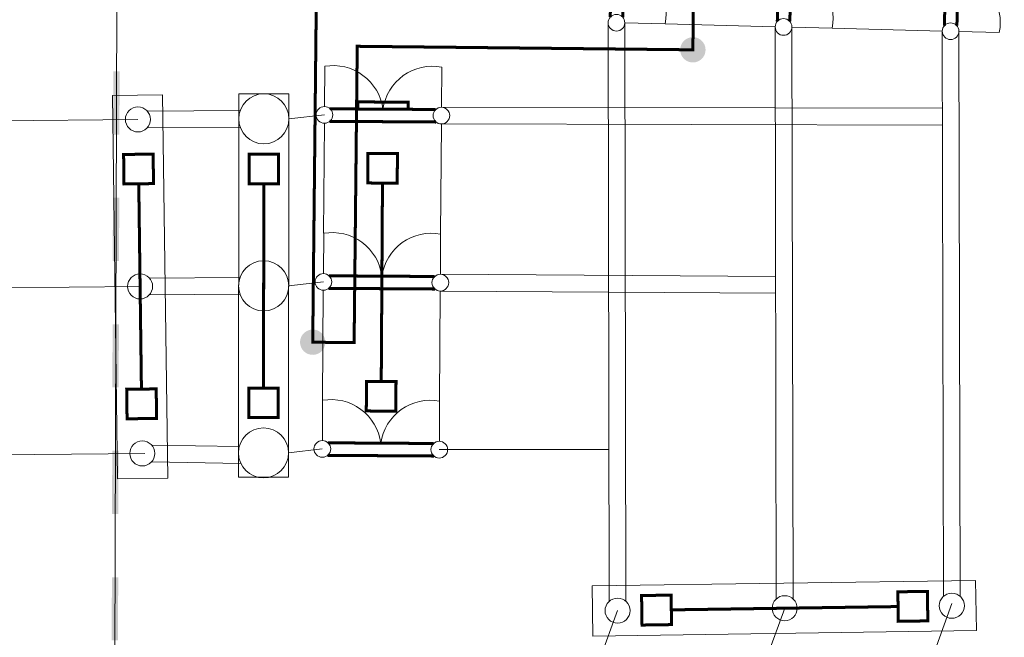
# Model space of a CAD drawing. Header units: millimetres. Extents: x 0 to 594, y 0 to 420.
# Tile 11 of 21: x 231 to 290, y 183 to 220. Entities that reach past the tile are written whole.
import ezdxf

# ---------------------------------------------------------------- set-up
doc = ezdxf.new("R2010")
doc.units = ezdxf.units.MM
doc.linetypes.add('K5LT32768', pattern=[0])
doc.linetypes.add('K5LT_THIN', pattern=[0])
for name, color, linetype in [('лотки', 7, 'Continuous'), ('Системный слой', 7, 'Continuous'), ('съемка', 7, 'Continuous')]:
    doc.layers.add(name, color=color, linetype=linetype)
doc.layers.add('ошиновка', color=7, linetype='Continuous', true_color=0xffd700)

# ---------------------------------------------------------------- blocks, each defined once
blk = doc.blocks.new('U0')
at = {"layer": 'Системный слой', "linetype": 'K5LT_THIN', "lineweight": 18}
for p, q in [((265.012, 186.336), (287.965, 186.671)), ((265.056, 183.336), (265.012, 186.336)), ((287.965, 186.671), (288.008, 183.671)), ((288.008, 183.671), (265.056, 183.336))]:
    blk.add_line(p, q, dxfattribs=at)
blk = doc.blocks.new('U2')
at = {"layer": 'Системный слой', "linetype": 'K5LT_THIN', "lineweight": 18}
for p, q in [((243.848, 192.856), (243.877, 215.811)), ((243.877, 215.811), (246.877, 215.807)), ((246.877, 215.807), (246.848, 192.852)), ((246.848, 192.852), (243.848, 192.856))]:
    blk.add_line(p, q, dxfattribs=at)
blk = doc.blocks.new('U3')
at = {"layer": 'Системный слой', "linetype": 'K5LT_THIN', "lineweight": 18}
for p, q in [((236.32, 215.698), (239.319, 215.737)), ((236.619, 192.745), (236.32, 215.698)), ((239.319, 215.737), (239.619, 192.784)), ((239.619, 192.784), (236.619, 192.745))]:
    blk.add_line(p, q, dxfattribs=at)
blk = doc.blocks.new('U42')
at = {"layer": 'Системный слой', "linetype": 'K5LT_THIN', "lineweight": 18}
for p, q in [((277.149, 226.79), (279.559, 226.728)), ((276.97, 219.792), (279.38, 219.731))]:
    blk.add_line(p, q, dxfattribs=at)
at = {"layer": 'Системный слой', "linetype": 'K5LT_THIN', "const_width": 0.18}
for points in [[(276.259, 226.491), (276.096, 220.137)], [(276.846, 220.135), (277.008, 226.455)]]:
    blk.add_lwpolyline(points, dxfattribs=at)
at = {"layer": 'Системный слой', "linetype": 'K5LT_THIN', "lineweight": 18}
for centre in [(276.649, 226.803), (276.47, 219.805)]:
    blk.add_circle(centre, 0.5, dxfattribs=at)
for centre, start, end in [((276.593, 226.275), 276.38663, 8.68288), ((276.441, 220.334), 348.39879, 80.67662)]:
    blk.add_arc(centre, 3, start, end, dxfattribs=at)
blk = doc.blocks.new('U43')
at = {"layer": 'Системный слой', "linetype": 'K5LT_THIN', "lineweight": 18}
for p, q in [((287.146, 226.534), (289.556, 226.472)), ((286.967, 219.536), (289.377, 219.474))]:
    blk.add_line(p, q, dxfattribs=at)
at = {"layer": 'Системный слой', "linetype": 'K5LT_THIN', "const_width": 0.18}
for points in [[(286.256, 226.234), (286.093, 219.881)], [(286.843, 219.878), (287.005, 226.198)], [(286.962, 224.537), (287.387, 224.526), (287.31, 221.527), (286.885, 221.538)]]:
    blk.add_lwpolyline(points, dxfattribs=at)
at = {"layer": 'Системный слой', "linetype": 'K5LT_THIN', "lineweight": 18}
for centre in [(286.646, 226.547), (286.467, 219.549)]:
    blk.add_circle(centre, 0.5, dxfattribs=at)
for centre, start, end in [((286.59, 226.019), 276.38663, 8.68288), ((286.438, 220.078), 348.39879, 80.67662)]:
    blk.add_arc(centre, 3, start, end, dxfattribs=at)
blk = doc.blocks.new('U44')
at = {"layer": 'Системный слой', "linetype": 'K5LT_THIN', "lineweight": 18}
for p, q in [((267.153, 227.046), (269.562, 226.984)), ((266.973, 220.049), (269.383, 219.987))]:
    blk.add_line(p, q, dxfattribs=at)
at = {"layer": 'Системный слой', "linetype": 'K5LT_THIN', "const_width": 0.18}
for points in [[(266.262, 226.747), (266.099, 220.393)], [(266.849, 220.391), (267.011, 226.711)]]:
    blk.add_lwpolyline(points, dxfattribs=at)
at = {"layer": 'Системный слой', "linetype": 'K5LT_THIN', "lineweight": 18}
for centre in [(266.653, 227.059), (266.473, 220.061)]:
    blk.add_circle(centre, 0.5, dxfattribs=at)
for centre, start, end in [((266.597, 226.532), 276.38663, 8.68288), ((266.444, 220.59), 348.39879, 80.67662)]:
    blk.add_arc(centre, 3, start, end, dxfattribs=at)
blk = doc.blocks.new('U47')
at = {"layer": 'Системный слой', "linetype": 'K5LT_THIN', "lineweight": 18}
for p, q in [((248.938, 205.039), (248.953, 207.45)), ((255.938, 204.996), (255.952, 207.407))]:
    blk.add_line(p, q, dxfattribs=at)
at = {"layer": 'Системный слой', "linetype": 'K5LT_THIN', "const_width": 0.18}
for points in [[(255.598, 204.865), (249.276, 204.905)], [(249.254, 204.155), (255.61, 204.115)]]:
    blk.add_lwpolyline(points, dxfattribs=at)
at = {"layer": 'Системный слой', "linetype": 'K5LT_THIN', "lineweight": 18}
for centre in [(248.935, 204.539), (255.934, 204.496)]:
    blk.add_circle(centre, 0.5, dxfattribs=at)
for centre, start, end in [((249.463, 204.494), 7.49968, 99.79592), ((255.406, 204.457), 79.51183, 171.78966)]:
    blk.add_arc(centre, 3, start, end, dxfattribs=at)
blk = doc.blocks.new('U48')
at = {"layer": 'Системный слой', "linetype": 'K5LT_THIN', "lineweight": 18}
for p, q in [((249, 215.039), (249.015, 217.45)), ((256, 214.996), (256.014, 217.406))]:
    blk.add_line(p, q, dxfattribs=at)
at = {"layer": 'Системный слой', "linetype": 'K5LT_THIN', "const_width": 0.18}
for points in [[(250.999, 214.894), (251.002, 215.319), (254.002, 215.3), (253.999, 214.876)], [(255.66, 214.865), (249.338, 214.904)], [(249.316, 214.155), (255.672, 214.115)]]:
    blk.add_lwpolyline(points, dxfattribs=at)
at = {"layer": 'Системный слой', "linetype": 'K5LT_THIN', "lineweight": 18}
for centre in [(248.997, 214.539), (255.996, 214.496)]:
    blk.add_circle(centre, 0.5, dxfattribs=at)
for centre, start, end in [((249.525, 214.493), 7.49968, 99.79592), ((255.468, 214.456), 79.51183, 171.78966)]:
    blk.add_arc(centre, 3, start, end, dxfattribs=at)
blk = doc.blocks.new('U49')
at = {"layer": 'Системный слой', "linetype": 'K5LT_THIN', "lineweight": 18}
for p, q in [((248.876, 195.039), (248.891, 197.45)), ((255.875, 194.996), (255.89, 197.407))]:
    blk.add_line(p, q, dxfattribs=at)
at = {"layer": 'Системный слой', "linetype": 'K5LT_THIN', "const_width": 0.18}
for points in [[(255.536, 194.866), (249.214, 194.905)], [(249.192, 194.155), (255.548, 194.116)]]:
    blk.add_lwpolyline(points, dxfattribs=at)
at = {"layer": 'Системный слой', "linetype": 'K5LT_THIN', "lineweight": 18}
for centre in [(248.873, 194.539), (255.872, 194.496)]:
    blk.add_circle(centre, 0.5, dxfattribs=at)
for centre, start, end in [((249.401, 194.494), 7.49968, 99.79592), ((255.344, 194.457), 79.51183, 171.78966)]:
    blk.add_arc(centre, 3, start, end, dxfattribs=at)
blk = doc.blocks.new('U72')
at = {"layer": 'лотки', "linetype": 'K5LT_THIN', "lineweight": 18}
for p, q in [((248.298, 200.932), (248.824, 251.212)), ((271.071, 220.97), (271.045, 218.439)), ((250.961, 218.649), (250.775, 200.906)), ((271.045, 218.439), (250.961, 218.649)), ((250.775, 200.906), (248.298, 200.932))]:
    blk.add_line(p, q, dxfattribs=at)
blk = doc.blocks.new('U169')
at = {"layer": 'съемка'}
blk.add_hatch(color=256, dxfattribs=at).paths.add_polyline_path([(271.802, 218.412), (271.8, 218.49), (271.791, 218.567), (271.774, 218.643), (271.749, 218.717), (271.716, 218.788), (271.677, 218.855), (271.631, 218.917), (271.578, 218.975), (271.52, 219.027), (271.457, 219.073), (271.39, 219.112), (271.319, 219.143), (271.245, 219.168), (271.169, 219.185), (271.092, 219.193), (271.014, 219.194), (270.937, 219.187), (270.86, 219.172), (270.786, 219.149), (270.714, 219.119), (270.646, 219.081), (270.582, 219.037), (270.523, 218.986), (270.47, 218.93), (270.422, 218.868), (270.381, 218.802), (270.347, 218.732), (270.321, 218.659), (270.302, 218.583), (270.291, 218.506), (270.288, 218.463), (270.289, 218.385), (270.299, 218.308), (270.316, 218.232), (270.341, 218.158), (270.373, 218.087), (270.413, 218.02), (270.459, 217.958), (270.511, 217.9), (270.569, 217.848), (270.632, 217.802), (270.7, 217.763), (270.771, 217.732), (270.845, 217.707), (270.921, 217.69), (270.998, 217.682), (271.076, 217.681), (271.153, 217.688), (271.23, 217.703), (271.304, 217.726), (271.376, 217.756), (271.444, 217.794), (271.508, 217.838), (271.567, 217.889), (271.62, 217.945), (271.668, 218.007), (271.709, 218.073), (271.743, 218.143), (271.769, 218.216), (271.788, 218.292), (271.799, 218.369)])
blk = doc.blocks.new('U170')
at = {"layer": 'съемка'}
blk.add_hatch(color=256, dxfattribs=at).paths.add_polyline_path([(249.055, 200.905), (249.053, 200.983), (249.044, 201.06), (249.027, 201.136), (249.002, 201.21), (248.969, 201.281), (248.93, 201.348), (248.884, 201.41), (248.831, 201.468), (248.773, 201.52), (248.71, 201.566), (248.643, 201.605), (248.572, 201.637), (248.498, 201.661), (248.422, 201.678), (248.345, 201.686), (248.267, 201.687), (248.19, 201.68), (248.113, 201.665), (248.039, 201.642), (247.967, 201.612), (247.899, 201.574), (247.835, 201.53), (247.776, 201.479), (247.723, 201.423), (247.675, 201.361), (247.634, 201.295), (247.6, 201.225), (247.574, 201.152), (247.555, 201.076), (247.544, 200.999), (247.541, 200.956), (247.542, 200.878), (247.552, 200.801), (247.569, 200.725), (247.594, 200.651), (247.627, 200.58), (247.666, 200.513), (247.712, 200.451), (247.764, 200.393), (247.822, 200.341), (247.885, 200.295), (247.953, 200.257), (248.024, 200.225), (248.098, 200.2), (248.174, 200.184), (248.251, 200.175), (248.329, 200.174), (248.406, 200.181), (248.483, 200.196), (248.557, 200.219), (248.629, 200.249), (248.697, 200.287), (248.761, 200.331), (248.82, 200.382), (248.873, 200.438), (248.921, 200.5), (248.962, 200.566), (248.996, 200.636), (249.022, 200.709), (249.041, 200.785), (249.052, 200.862)])

msp = doc.modelspace()

# ---------------------------------------------------------------- hatches: boundary and pattern name
at = {"layer": 'съемка'}
for points in [[(236.741772, 217.152113), (236.363138, 217.153116), (236.352855, 213.366627), (236.731488, 213.365573)], [(236.721203, 209.579087), (236.34257, 209.58014), (236.332234, 205.793652), (236.710917, 205.792597)], [(236.700632, 202.006108), (236.321948, 202.007113), (236.311665, 198.220626), (236.69035, 198.219621)], [(236.680014, 194.433133), (236.30138, 194.434136), (236.291095, 190.647649), (236.669728, 190.646596)], [(236.659442, 186.860107), (236.28081, 186.86116), (236.270525, 183.074671), (236.64916, 183.07362)]]:
    msp.add_hatch(color=256, dxfattribs=at).paths.add_polyline_path(points)

# ---------------------------------------------------------------- linework, layer by layer
at = {"layer": 'ошиновка', "linetype": 'K5LT_THIN', "lineweight": 18}
for p, q in [((265.973351, 220.061373), (266.038706, 185.416082)), ((267.038702, 185.417968), (266.973187, 220.048561)), ((275.970231, 219.817934), (276.037595, 185.561869)), ((277.037591, 185.563841), (276.969903, 219.792309)), ((285.966948, 219.561683), (286.036673, 185.707826)), ((287.036287, 185.709885), (286.966619, 219.536058)), ((238.395146, 214.771329), (243.97467, 214.796686)), ((248.996565, 214.539017), (246.874739, 214.303044)), ((255.999531, 214.995596), (285.966948, 214.933987)), ((214.875345, 214.022113), (237.838407, 214.268794)), ((255.99333, 213.995615), (285.966784, 213.933343)), ((243.962812, 213.796622), (238.399691, 213.77134)), ((243.945763, 204.796655), (238.525764, 204.772167)), ((248.934549, 204.539209), (246.862772, 204.303051)), ((255.937515, 204.995788), (275.999623, 204.871368)), ((214.656372, 204.024511), (237.969012, 204.269647)), ((255.934414, 203.995798), (276.00159, 203.871337)), ((238.530282, 203.772178), (243.950281, 203.796665)), ((243.89778, 194.678659), (238.664631, 194.763712)), ((248.872533, 194.539401), (246.850537, 194.303059)), ((255.872398, 194.49599), (266.021577, 194.49599)), ((214.4374, 194.026909), (238.242928, 194.2705)), ((238.652546, 193.763776), (243.986836, 193.677079)), ((276.538695, 185.003838), (267.028877, 158.923111)), ((286.537632, 185.280582), (277.028833, 158.952651)), ((266.539758, 184.858008), (257.02892, 158.89357))]:
    msp.add_line(p, q, dxfattribs=at)
at = {"layer": 'Системный слой', "linetype": 'K5LT_THIN', "lineweight": 18}
for p, q in [((236.670758, 250.333051), (236.395328, 159.494211)), ((269.383177, 219.986784), (275.970231, 219.817934)), ((279.379893, 219.730532), (285.966948, 219.561683)), ((248.952599, 207.449765), (248.993464, 214.039026)), ((255.952466, 207.406524), (255.99333, 213.995615)), ((248.890583, 197.449958), (248.931448, 204.039219)), ((255.89045, 197.406716), (255.931314, 203.995807))]:
    msp.add_line(p, q, dxfattribs=at)
for centre, radius in [((245.374739, 214.303044), 1.5), ((237.838407, 214.268794), 0.75), ((245.362505, 204.303051), 1.500267), ((237.969012, 204.269647), 0.75), ((245.35027, 194.303059), 1.500267), ((238.099617, 194.2705), 0.75), ((266.539758, 184.858008), 0.75), ((276.538695, 185.003838), 0.75), ((286.537632, 185.149668), 0.75)]:
    msp.add_circle(centre, radius, dxfattribs=at)
at = {"layer": 'съемка', "linetype": 'K5LT32768', "const_width": 0.18}
for points in [[(171.833749, 153.195825), (171.53483, 162.672284), (169.582542, 172.094129), (169.706421, 252.369392), (169.706899, 252.401218), (207.459843, 251.833341), (207.851171, 201.573079), (210.377469, 201.592747), (209.98659, 251.795334), (248.824284, 251.21114), (248.297958, 200.930581), (250.775208, 200.904651), (250.960939, 218.647733), (271.044918, 218.437499), (271.071413, 220.968587), (250.987434, 221.17882), (251.301415, 251.173879), (269.701215, 250.897111), (269.776068, 255.873254)], [(237.888728, 210.415106), (238.049296, 198.122077)], [(245.369988, 210.418827), (245.355021, 198.185164)], [(252.471543, 210.458712), (252.398132, 198.574179)], [(283.322601, 185.101723), (269.754789, 184.903842)]]:
    msp.add_lwpolyline(points, dxfattribs=at)
for points in [[(238.749094, 212.193533), (236.982207, 212.170454), (237.005286, 210.403565), (238.772172, 210.426644)], [(246.253506, 210.417747), (244.48647, 210.419908), (244.488631, 212.186946), (246.255669, 212.184782)], [(253.355044, 210.453253), (251.588042, 210.464169), (251.598956, 212.231172), (253.365961, 212.220258)], [(253.270719, 196.801717), (251.503714, 196.812631), (251.514631, 198.579636), (253.281633, 198.568719)], [(237.18893, 196.343652), (238.955816, 196.366729), (238.932738, 198.133617), (237.165852, 198.110539)], [(244.46934, 196.419209), (246.236376, 196.417045), (246.238539, 198.184083), (244.471501, 198.186244)], [(268.000825, 183.994649), (267.975055, 185.761498), (269.741904, 185.787268), (269.767674, 184.020416)], [(283.309716, 185.985146), (283.335486, 184.218297), (285.102335, 184.244067), (285.076568, 186.010916)]]:
    msp.add_lwpolyline(points, close=True, dxfattribs=at)

# ---------------------------------------------------------------- block references
at = {"layer": 'лотки'}
msp.add_blockref('U72', (0, 0), dxfattribs=at)
at = {"layer": 'Системный слой'}
for name in ['U44', 'U42', 'U43', 'U48', 'U3', 'U2', 'U47', 'U49', 'U0']:
    msp.add_blockref(name, (0, 0), dxfattribs=at)
at = {"layer": 'съемка'}
for name in ['U169', 'U170']:
    msp.add_blockref(name, (0, 0), dxfattribs=at)

doc.saveas('drawing.dxf')
